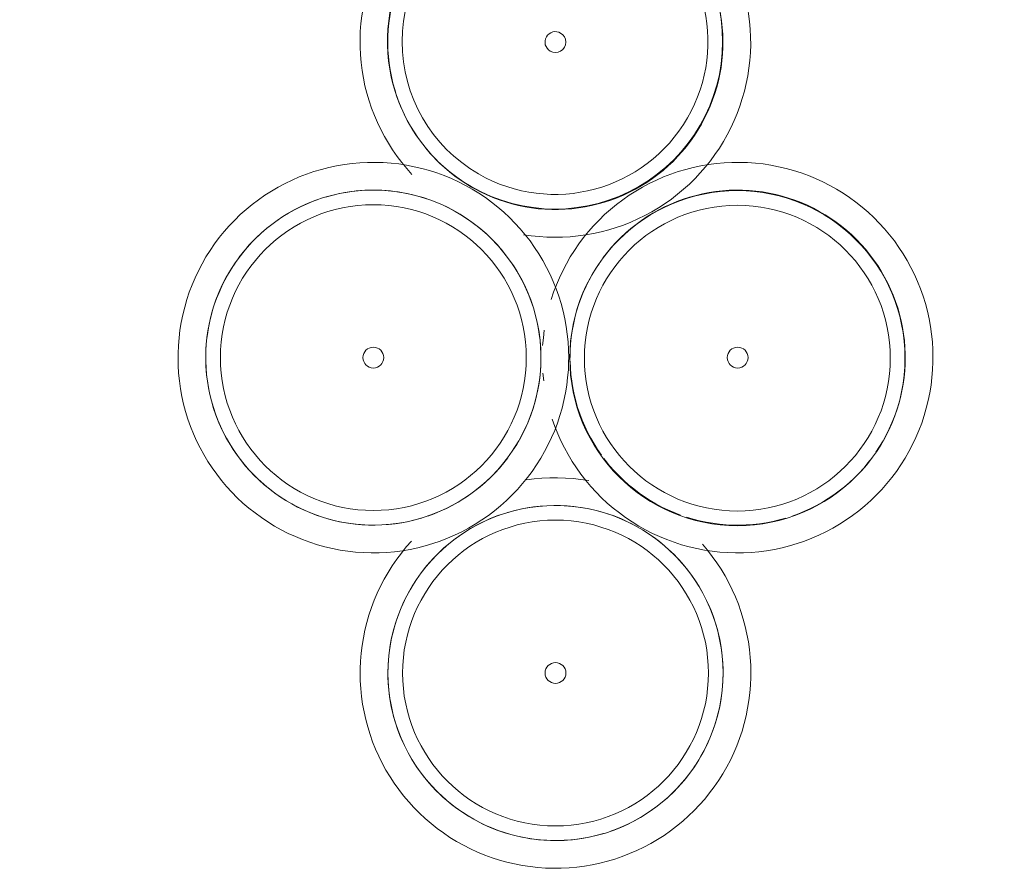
# Model space of a CAD drawing. Extents: x 2820 to 91013, y 1478 to 38178.
# Tile 118 of 182: x 36523 to 36665, y 34235 to 34357. Entities that reach past the tile are written whole.
import ezdxf

# ---------------------------------------------------------------- set-up
doc = ezdxf.new("R2010")
doc.units = 0
doc.header["$LTSCALE"] = 50
doc.layers.get('0').update_dxf_attribs({"linetype": 'CONTINUOUS'})
doc.layers.add('Onderlegger 2e verdieping$0$A-GENM', color=8, linetype='CONTINUOUS', lineweight=18)
pattern_1 = [(165, (48077.6, -14474), (-183.013, -683.013), []), (165, (47992.6, -14326.8), (-183.013, -683.013), []), (165, (47987.6, -14318.14), (-183.013, -683.013), []), (165, (47982.6, -14309.5), (-183.013, -683.013), []), (165, (47977.6, -14300.8), (-183.013, -683.013), []), (165, (47972.6, -14292.16), (-183.013, -683.013), []), (165, (47967.6, -14283.5), (-183.013, -683.013), []), (165, (47962.6, -14274.84), (-183.013, -683.013), [])]

# ---------------------------------------------------------------- blocks, each defined once
blk = doc.blocks.new('Onderlegger 2e verdieping$0$22_KA_stijgerbuizenwand sectie - Type-7988461-Plotview 2e Verdieping - schaal 1 op 100')
at = {"layer": 'Onderlegger 2e verdieping$0$A-GENM'}
blk.add_line((-1.81, 43.22), (-1.7, 42.1), dxfattribs=at)
at = {"layer": 'Onderlegger 2e verdieping$0$A-GENM', "flags": 128}
for points in [[(1.9, 45.47), (1.88, 46.59), (1.81, 47.72), (1.7, 48.84), (1.54, 49.95), (1.34, 51.06), (1.09, 52.16), (0.8, 53.25), (0.47, 54.32), (0.1, 55.38), (-0.32, 56.43), (-0.78, 57.46), (-1.28, 58.47), (-1.82, 59.45), (-2.4, 60.42), (-3.02, 61.36), (-3.67, 62.28), (-4.36, 63.17), (-5.09, 64.03), (-5.85, 64.86), (-6.64, 65.66), (-7.46, 66.43), (-8.31, 67.16), (-9.2, 67.86), (-10.11, 68.53), (-11.04, 69.15), (-12, 69.74), (-12.98, 70.29), (-13.99, 70.8), (-15.01, 71.27), (-16.05, 71.7), (-17.11, 72.09), (-18.18, 72.43), (-19.26, 72.74), (-20.36, 72.99), (-21.47, 73.21), (-22.58, 73.38), (-23.7, 73.5), (-24.82, 73.58), (-25.95, 73.61), (-27.07, 73.6), (-28.2, 73.55), (-29.32, 73.45), (-30.43, 73.3), (-31.54, 73.11), (-32.65, 72.88), (-33.74, 72.6), (-34.82, 72.28), (-35.88, 71.92), (-36.93, 71.51), (-37.96, 71.06), (-38.98, 70.57), (-39.97, 70.05), (-40.94, 69.48), (-41.89, 68.87), (-42.82, 68.23), (-43.71, 67.54), (-44.58, 66.83), (-45.42, 66.08), (-46.23, 65.3), (-47.01, 64.48), (-47.75, 63.64), (-48.46, 62.76), (-49.13, 61.86), (-49.77, 60.93), (-50.37, 59.98), (-50.93, 59), (-51.45, 58), (-51.94, 56.99), (-52.38, 55.95), (-52.77, 54.9), (-53.13, 53.83), (-53.44, 52.75), (-53.71, 51.65), (-53.94, 50.55), (-54.12, 49.44), (-54.25, 48.32), (-54.35, 47.2), (-54.39, 46.07), (-54.4, 45.47)], [(54.4, 45.47), (54.38, 46.59), (54.31, 47.72), (54.2, 48.84), (54.04, 49.95), (53.84, 51.06), (53.59, 52.16), (53.3, 53.25), (52.97, 54.32), (52.6, 55.38), (52.18, 56.43), (51.72, 57.46), (51.22, 58.47), (50.68, 59.45), (50.1, 60.42), (49.48, 61.36), (48.83, 62.28), (48.14, 63.17), (47.41, 64.03), (46.65, 64.86), (45.86, 65.66), (45.04, 66.43), (44.19, 67.16), (43.3, 67.86), (42.39, 68.53), (41.46, 69.15), (40.5, 69.74), (39.52, 70.29), (38.51, 70.8), (37.49, 71.27), (36.45, 71.7), (35.39, 72.09), (34.32, 72.43), (33.24, 72.74), (32.14, 72.99), (31.03, 73.21), (29.92, 73.38), (28.8, 73.5), (27.68, 73.58), (26.55, 73.61), (25.43, 73.6), (24.3, 73.55), (23.18, 73.45), (22.07, 73.3), (20.96, 73.11), (19.85, 72.88), (18.76, 72.6), (17.68, 72.28), (16.62, 71.92), (15.57, 71.51), (14.54, 71.06), (13.52, 70.57), (12.53, 70.05), (11.56, 69.48), (10.61, 68.87), (9.68, 68.23), (8.79, 67.54), (7.92, 66.83), (7.08, 66.08), (6.27, 65.3), (5.49, 64.48), (4.75, 63.64), (4.04, 62.76), (3.37, 61.86), (2.73, 60.93), (2.13, 59.98), (1.57, 59), (1.05, 58), (0.56, 56.99), (0.12, 55.95), (-0.27, 54.9), (-0.63, 53.83)], [(-33.17, 68.6), (-32.24, 68.86), (-31.3, 69.08), (-30.35, 69.26), (-29.4, 69.41), (-28.44, 69.52), (-27.48, 69.59), (-26.51, 69.61), (-25.54, 69.61), (-24.58, 69.56), (-23.62, 69.47), (-22.66, 69.35), (-21.71, 69.19), (-20.76, 68.98), (-19.83, 68.75), (-18.9, 68.47), (-17.99, 68.16), (-17.09, 67.81), (-16.2, 67.43), (-15.33, 67.01), (-14.48, 66.55), (-13.64, 66.06), (-12.83, 65.54), (-12.04, 64.99), (-11.27, 64.41), (-10.52, 63.79), (-9.8, 63.15), (-9.11, 62.48), (-8.44, 61.78), (-7.8, 61.05), (-7.2, 60.3), (-6.62, 59.53), (-6.07, 58.73), (-5.56, 57.92), (-5.07, 57.08), (-4.63, 56.22), (-4.21, 55.35), (-3.84, 54.46), (-3.5, 53.56), (-3.19, 52.64), (-2.92, 51.71), (-2.69, 50.77), (-2.5, 49.83), (-2.34, 48.87), (-2.22, 47.92), (-2.15, 46.95), (-2.11, 45.99)], [(6.88, 59.89), (7.47, 60.65), (8.09, 61.39), (8.75, 62.1), (9.42, 62.79), (10.13, 63.45), (10.86, 64.08), (11.62, 64.68), (12.4, 65.25), (13.2, 65.79), (14.02, 66.29), (14.87, 66.77), (15.73, 67.2), (16.61, 67.61), (17.5, 67.98), (18.41, 68.31), (19.33, 68.6), (20.26, 68.86), (21.2, 69.08), (22.15, 69.26), (23.1, 69.41), (24.06, 69.52), (25.02, 69.59), (25.99, 69.61), (26.96, 69.61), (27.92, 69.56), (28.88, 69.47), (29.84, 69.35), (30.79, 69.19), (31.74, 68.98), (32.67, 68.75), (33.6, 68.47), (34.51, 68.16), (35.41, 67.81), (36.3, 67.43), (37.17, 67.01), (38.02, 66.55), (38.86, 66.06), (39.67, 65.54), (40.46, 64.99), (41.23, 64.41), (41.98, 63.79), (42.7, 63.15), (43.39, 62.48), (44.06, 61.78), (44.7, 61.05), (45.3, 60.3), (45.88, 59.53), (46.43, 58.73), (46.94, 57.92), (47.43, 57.08), (47.87, 56.22), (48.29, 55.35), (48.66, 54.46), (49, 53.56), (49.31, 52.64), (49.58, 51.71), (49.81, 50.77), (50, 49.83), (50.16, 48.87), (50.28, 47.92), (50.35, 46.95), (50.39, 45.99), (50.4, 45.47)], [(-45.62, 59.89), (-45.03, 60.65), (-44.41, 61.39), (-43.75, 62.1), (-43.08, 62.79), (-42.37, 63.45), (-41.64, 64.08), (-40.88, 64.68), (-40.1, 65.25), (-39.3, 65.79), (-38.48, 66.29), (-37.63, 66.77), (-36.77, 67.2), (-35.89, 67.61), (-35, 67.98), (-34.09, 68.31)], [(-50.4, 45.47), (-50.38, 46.43), (-50.32, 47.4), (-50.23, 48.36), (-50.09, 49.31), (-49.92, 50.26), (-49.71, 51.21), (-49.46, 52.14), (-49.17, 53.06), (-48.85, 53.97), (-48.49, 54.87), (-48.1, 55.75), (-47.67, 56.62), (-47.21, 57.47), (-46.71, 58.29), (-46.18, 59.1)], [(2.1, 45.47), (2.12, 46.43), (2.18, 47.4), (2.27, 48.36), (2.41, 49.31), (2.58, 50.26), (2.79, 51.21), (3.04, 52.14), (3.33, 53.06), (3.65, 53.97), (4.01, 54.87), (4.4, 55.75), (4.83, 56.62), (5.29, 57.47), (5.79, 58.29), (6.32, 59.1)], [(-1.62, 49.44), (-1.75, 48.32), (-1.85, 47.2)], [(-54.4, 45.47), (-54.38, 44.34), (-54.31, 43.22), (-54.2, 42.1), (-54.04, 40.98), (-53.84, 39.87), (-53.59, 38.78), (-53.3, 37.69), (-52.97, 36.61), (-52.6, 35.55), (-52.18, 34.5), (-51.72, 33.48), (-51.22, 32.47), (-50.68, 31.48), (-50.1, 30.51), (-49.48, 29.57), (-48.83, 28.66), (-48.14, 27.77), (-47.41, 26.9), (-46.65, 26.07), (-45.86, 25.27), (-45.04, 24.5), (-44.19, 23.77), (-43.3, 23.07), (-42.39, 22.41), (-41.46, 21.78), (-40.5, 21.19), (-39.52, 20.64), (-38.51, 20.13), (-37.49, 19.66), (-36.45, 19.23), (-35.39, 18.84), (-34.32, 18.5), (-33.24, 18.2), (-32.14, 17.94), (-31.03, 17.73), (-29.92, 17.56), (-28.8, 17.43), (-27.68, 17.35), (-26.55, 17.32), (-25.43, 17.33), (-24.3, 17.38), (-23.18, 17.48), (-22.07, 17.63), (-20.96, 17.82), (-19.85, 18.05), (-18.76, 18.33), (-17.68, 18.65), (-16.62, 19.02), (-15.57, 19.42), (-14.54, 19.87), (-13.52, 20.36), (-12.53, 20.89), (-11.56, 21.46), (-10.61, 22.06), (-9.68, 22.71), (-8.79, 23.39), (-7.92, 24.1), (-7.08, 24.85), (-6.27, 25.64), (-5.49, 26.45), (-4.75, 27.3), (-4.04, 28.17), (-3.37, 29.07), (-2.73, 30), (-2.13, 30.95), (-1.57, 31.93), (-1.05, 32.93), (-0.56, 33.95), (-0.12, 34.98), (0.27, 36.04), (0.63, 37.1), (0.94, 38.19), (1.21, 39.28), (1.44, 40.38), (1.62, 41.49), (1.75, 42.61), (1.85, 43.73), (1.89, 44.86), (1.9, 45.47)], [(-2.1, 45.47), (-2.12, 44.5), (-2.18, 43.54), (-2.27, 42.58), (-2.41, 41.62), (-2.58, 40.67), (-2.79, 39.73), (-3.04, 38.79), (-3.33, 37.87), (-3.65, 36.96), (-4.01, 36.06), (-4.4, 35.18), (-4.83, 34.31), (-5.29, 33.47), (-5.79, 32.64), (-6.32, 31.83)], [(-0.47, 36.61), (-0.1, 35.55), (0.32, 34.5), (0.78, 33.48), (1.28, 32.47), (1.82, 31.48), (2.4, 30.51), (3.02, 29.57), (3.67, 28.66), (4.36, 27.77), (5.09, 26.9), (5.85, 26.07), (6.64, 25.27), (7.46, 24.5), (8.31, 23.77), (9.2, 23.07), (10.11, 22.41), (11.04, 21.78), (12, 21.19), (12.98, 20.64), (13.99, 20.13), (15.01, 19.66), (16.05, 19.23), (17.11, 18.84), (18.18, 18.5), (19.26, 18.2), (20.36, 17.94), (21.47, 17.73), (22.58, 17.56), (23.7, 17.43), (24.82, 17.35), (25.95, 17.32), (27.07, 17.33), (28.2, 17.38), (29.32, 17.48), (30.43, 17.63), (31.54, 17.82), (32.65, 18.05), (33.74, 18.33), (34.82, 18.65), (35.88, 19.02), (36.93, 19.42), (37.96, 19.87), (38.98, 20.36), (39.97, 20.89), (40.94, 21.46), (41.89, 22.06), (42.82, 22.71), (43.71, 23.39), (44.58, 24.1), (45.42, 24.85), (46.23, 25.64), (47.01, 26.45), (47.75, 27.3), (48.46, 28.17), (49.13, 29.07), (49.77, 30), (50.37, 30.95), (50.93, 31.93), (51.45, 32.93), (51.94, 33.95), (52.38, 34.98), (52.77, 36.04), (53.13, 37.1), (53.44, 38.19), (53.71, 39.28), (53.94, 40.38), (54.12, 41.49), (54.25, 42.61), (54.35, 43.73), (54.39, 44.86), (54.4, 45.47)], [(50.4, 45.47), (50.38, 44.5), (50.32, 43.54), (50.23, 42.58), (50.09, 41.62), (49.92, 40.67), (49.71, 39.73), (49.46, 38.79), (49.17, 37.87), (48.85, 36.96), (48.49, 36.06), (48.1, 35.18), (47.67, 34.31), (47.21, 33.47), (46.71, 32.64), (46.18, 31.83)], [(-19.33, 22.33), (-20.26, 22.07), (-21.2, 21.85), (-22.15, 21.67), (-23.1, 21.52), (-24.06, 21.42), (-25.02, 21.35), (-25.99, 21.32), (-26.96, 21.33), (-27.92, 21.37), (-28.88, 21.46), (-29.84, 21.58), (-30.79, 21.75), (-31.74, 21.95), (-32.67, 22.19), (-33.6, 22.46), (-34.51, 22.77), (-35.41, 23.12), (-36.3, 23.51), (-37.17, 23.93), (-38.02, 24.38), (-38.86, 24.87), (-39.67, 25.39), (-40.46, 25.94), (-41.23, 26.53), (-41.98, 27.14), (-42.7, 27.78), (-43.39, 28.45), (-44.06, 29.15), (-44.7, 29.88), (-45.3, 30.63), (-45.88, 31.4), (-46.43, 32.2), (-46.94, 33.02), (-47.43, 33.85), (-47.87, 34.71), (-48.29, 35.58), (-48.66, 36.47), (-49, 37.38), (-49.31, 38.29), (-49.58, 39.22), (-49.81, 40.16), (-50, 41.1), (-50.16, 42.06), (-50.28, 43.02), (-50.35, 43.98), (-50.39, 44.94)], [(6.62, 31.4), (6.07, 32.2), (5.56, 33.02), (5.07, 33.85), (4.63, 34.71), (4.21, 35.58), (3.84, 36.47), (3.5, 37.38), (3.19, 38.29), (2.92, 39.22), (2.69, 40.16), (2.5, 41.1), (2.34, 42.06), (2.22, 43.02), (2.15, 43.98), (2.11, 44.94)], [(-6.88, 31.04), (-7.47, 30.28), (-8.09, 29.54), (-8.75, 28.83), (-9.42, 28.14), (-10.13, 27.48), (-10.86, 26.85), (-11.62, 26.25), (-12.4, 25.68), (-13.2, 25.14), (-14.02, 24.64), (-14.87, 24.17), (-15.73, 23.73), (-16.61, 23.33), (-17.5, 22.96), (-18.41, 22.63)], [(17.99, 22.77), (17.09, 23.12), (16.2, 23.51), (15.33, 23.93), (14.48, 24.38), (13.64, 24.87), (12.83, 25.39), (12.04, 25.94), (11.27, 26.53), (10.52, 27.14), (9.8, 27.78), (9.11, 28.45), (8.44, 29.15), (7.8, 29.88), (7.2, 30.63), (6.98, 30.91)], [(45.62, 31.04), (45.03, 30.28), (44.41, 29.54), (43.75, 28.83), (43.08, 28.14), (42.37, 27.48), (41.64, 26.85), (40.88, 26.25), (40.1, 25.68), (39.3, 25.14), (38.48, 24.64), (37.63, 24.17), (36.77, 23.73), (35.89, 23.33), (35, 22.96), (34.09, 22.63)], [(4.78, 27.74), (3.67, 27.91), (2.55, 28.03), (1.43, 28.11), (0.3, 28.15), (-0.82, 28.14), (-1.95, 28.08), (-3.07, 27.98), (-4.18, 27.84)], [(-6.92, 23.14), (-5.99, 23.39), (-5.05, 23.62), (-4.1, 23.8), (-3.15, 23.94), (-2.19, 24.05), (-1.23, 24.12), (-0.26, 24.15), (0.71, 24.14), (1.67, 24.09), (2.63, 24.01), (3.59, 23.88), (4.54, 23.72), (5.49, 23.52), (6.42, 23.28), (7.35, 23), (8.26, 22.69), (9.16, 22.34), (10.05, 21.96), (10.92, 21.54), (11.77, 21.09), (12.61, 20.6), (13.42, 20.08), (14.21, 19.53), (14.98, 18.94), (15.73, 18.33), (16.45, 17.68), (17.14, 17.01), (17.81, 16.31), (18.45, 15.59), (19.05, 14.84), (19.63, 14.06), (20.18, 13.27), (20.69, 12.45), (21.18, 11.61), (21.62, 10.76), (22.04, 9.88), (22.41, 8.99), (22.75, 8.09), (23.06, 7.17), (23.33, 6.25), (23.56, 5.31), (23.75, 4.36), (23.91, 3.41), (24.03, 2.45), (24.1, 1.49), (24.14, 0.52)], [(-19.37, 14.42), (-18.78, 15.19), (-18.16, 15.92), (-17.5, 16.64), (-16.83, 17.32), (-16.12, 17.98), (-15.39, 18.61), (-14.63, 19.21), (-13.85, 19.78), (-13.05, 20.32), (-12.23, 20.83), (-11.38, 21.3), (-10.52, 21.74), (-9.64, 22.14), (-8.75, 22.51), (-7.84, 22.84)], [(33.17, 22.33), (32.24, 22.07), (31.3, 21.85), (30.35, 21.67), (29.4, 21.52), (28.44, 21.42), (27.48, 21.35), (26.51, 21.32), (25.54, 21.33), (24.58, 21.37), (23.62, 21.46), (22.66, 21.58), (21.71, 21.75), (20.76, 21.95), (19.83, 22.19), (18.9, 22.46)], [(-20.76, 19.01), (-21.5, 18.17), (-22.21, 17.29), (-22.88, 16.39), (-23.52, 15.46), (-24.12, 14.51), (-24.68, 13.54), (-25.2, 12.54), (-25.69, 11.52), (-26.13, 10.48), (-26.52, 9.43), (-26.88, 8.36), (-27.19, 7.28), (-27.46, 6.19), (-27.69, 5.08), (-27.87, 3.97), (-28, 2.85), (-28.1, 1.73), (-28.14, 0.61), (-28.15, 0)], [(28.15, 0), (28.13, 1.13), (28.06, 2.25), (27.95, 3.37), (27.79, 4.48), (27.59, 5.59), (27.34, 6.69), (27.05, 7.78), (26.72, 8.86), (26.35, 9.92), (25.93, 10.96), (25.47, 11.99), (24.97, 13), (24.43, 13.99), (23.85, 14.95), (23.23, 15.89), (22.58, 16.81), (21.89, 17.7), (21.16, 18.56)], [(-24.15, 0), (-24.13, 0.97), (-24.07, 1.93), (-23.98, 2.89), (-23.84, 3.85), (-23.67, 4.8), (-23.46, 5.74), (-23.21, 6.67), (-22.92, 7.6), (-22.6, 8.51), (-22.24, 9.4), (-21.85, 10.29), (-21.42, 11.15), (-20.96, 12), (-20.46, 12.83), (-19.93, 13.64)], [(-28.15, 0), (-28.13, -1.13), (-28.06, -2.25), (-27.95, -3.37), (-27.79, -4.48), (-27.59, -5.59), (-27.34, -6.69), (-27.05, -7.78), (-26.72, -8.86), (-26.35, -9.92), (-25.93, -10.96), (-25.47, -11.99), (-24.97, -13), (-24.43, -13.99), (-23.85, -14.95), (-23.23, -15.89), (-22.58, -16.81), (-21.89, -17.7), (-21.16, -18.56), (-20.4, -19.39), (-19.61, -20.19), (-18.79, -20.96), (-17.94, -21.7), (-17.05, -22.4), (-16.14, -23.06), (-15.21, -23.69), (-14.25, -24.28), (-13.27, -24.83), (-12.26, -25.34), (-11.24, -25.81), (-10.2, -26.24), (-9.14, -26.62), (-8.07, -26.97), (-6.99, -27.27), (-5.89, -27.53), (-4.78, -27.74), (-3.67, -27.91), (-2.55, -28.03), (-1.43, -28.11), (-0.3, -28.15), (0.82, -28.14), (1.95, -28.08), (3.07, -27.98), (4.18, -27.84), (5.29, -27.65), (6.4, -27.41), (7.49, -27.14), (8.57, -26.82), (9.63, -26.45), (10.68, -26.04), (11.71, -25.6), (12.73, -25.11), (13.72, -24.58), (14.69, -24.01), (15.64, -23.4), (16.57, -22.76), (17.46, -22.08), (18.33, -21.36), (19.17, -20.61), (19.98, -19.83), (20.76, -19.01), (21.5, -18.17), (22.21, -17.29), (22.88, -16.39), (23.52, -15.46), (24.12, -14.51), (24.68, -13.54), (25.2, -12.54), (25.69, -11.52), (26.13, -10.48), (26.52, -9.43), (26.88, -8.36), (27.19, -7.28), (27.46, -6.19), (27.69, -5.08), (27.87, -3.97), (28, -2.85), (28.1, -1.73), (28.14, -0.61), (28.15, 0)], [(24.15, 0), (24.13, -0.97), (24.07, -1.93), (23.98, -2.89), (23.84, -3.85), (23.67, -4.8), (23.46, -5.74), (23.21, -6.67), (22.92, -7.6), (22.6, -8.51), (22.24, -9.4), (21.85, -10.29), (21.42, -11.15), (20.96, -12), (20.46, -12.83), (19.93, -13.64)], [(6.98, -23.12), (6.92, -23.14), (5.99, -23.39), (5.05, -23.62), (4.1, -23.8), (3.15, -23.94), (2.19, -24.05), (1.23, -24.12), (0.26, -24.15), (-0.71, -24.14), (-1.67, -24.09), (-2.63, -24.01), (-3.59, -23.88), (-4.54, -23.72), (-5.49, -23.52), (-6.42, -23.28), (-7.35, -23), (-8.26, -22.69), (-9.16, -22.34), (-10.05, -21.96), (-10.92, -21.54), (-11.77, -21.09), (-12.61, -20.6), (-13.42, -20.08), (-14.21, -19.53), (-14.98, -18.94), (-15.73, -18.33), (-16.45, -17.68), (-17.14, -17.01), (-17.81, -16.31), (-18.45, -15.59), (-19.05, -14.84), (-19.63, -14.06), (-20.18, -13.27), (-20.69, -12.45), (-21.18, -11.61), (-21.62, -10.76), (-22.04, -9.88), (-22.41, -8.99), (-22.75, -8.09), (-23.06, -7.17), (-23.33, -6.25), (-23.56, -5.31), (-23.75, -4.36), (-23.91, -3.41), (-24.03, -2.45), (-24.1, -1.49), (-24.14, -0.52)], [(19.37, -14.42), (18.78, -15.19), (18.16, -15.92), (17.5, -16.64), (16.83, -17.32), (16.12, -17.98), (15.39, -18.61), (14.63, -19.21), (13.85, -19.78), (13.05, -20.32), (12.23, -20.83), (11.38, -21.3), (10.52, -21.74), (9.64, -22.14), (8.75, -22.51), (7.84, -22.84)]]:
    blk.add_lwpolyline(points, dxfattribs=at)
at = {"layer": 'Onderlegger 2e verdieping$0$A-GENM'}
for centre, radius, start, end in [((-26.25, 45.47), 24.15, 360, 180), ((26.21, 45.39), 24.15, 360, 180), ((-26.25, 45.47), 22.04, 0, 180), ((26.21, 45.39), 22.04, 0, 180), ((-26.25, 45.47), 1.5, 360, 180), ((26.25, 45.47), 1.5, 360, 180), ((-26.25, 45.47), 24.15, 180, 360), ((-26.25, 45.47), 22.04, 180, 0), ((-26.25, 45.47), 1.5, 180, 360), ((26.25, 45.47), 1.5, 180, 360), ((26.21, 45.39), 24.15, 180, 360), ((26.21, 45.39), 22.04, 180, 0), ((0, 0), 24.15, 360, 180), ((0, 0), 22.04, 0, 180), ((0, 0), 1.5, 360, 180), ((0, 0), 24.15, 180, 360), ((0, 0), 22.04, 180, 0), ((0, 0), 1.5, 180, 360)]:
    blk.add_arc(centre, radius, start, end, dxfattribs=at)
blk = doc.blocks.new('Onderlegger 2e verdieping$0$22_KA_stijgerbuizenwand sectie - Type-V144-Plotview 2e Verdieping - schaal 1 op 100')
at = {"layer": 'Onderlegger 2e verdieping$0$A-GENM'}
h = blk.add_hatch(dxfattribs=at)
h.set_pattern_fill('FP_273', color=256, style=0, pattern_type=2)
h.set_pattern_definition(pattern_1)
h.paths.add_polyline_path([(-6.71, 59.66), (-18.79, 68.43), (-33.71, 68.43), (-45.79, 59.66), (-50.4, 45.47), (-45.79, 31.27), (-33.71, 22.5), (-17.78, 23.23), (-6.71, 31.27), (-2.1, 45.47)], flags=0)
h.paths.add_polyline_path([(-8.42, 58.42), (-4.21, 45.47), (-8.42, 32.51), (-19.44, 24.51), (-33.06, 24.51), (-44.08, 32.51), (-48.29, 45.47), (-44.08, 58.42), (-33.06, 66.42), (-19.44, 66.42)], flags=0)
h = blk.add_hatch(dxfattribs=at)
h.set_pattern_fill('FP_273', color=256, style=0, pattern_type=2)
h.set_pattern_definition(pattern_1)
h.paths.add_polyline_path([(45.74, 59.59), (33.67, 68.36), (18.74, 68.36), (6.67, 59.59), (2.06, 45.39), (6.67, 31.2), (18.74, 22.42), (33.67, 22.42), (45.74, 31.2), (50.36, 45.39)], flags=0)
h.paths.add_polyline_path([(44.03, 58.34), (48.24, 45.39), (44.03, 32.44), (33.02, 24.43), (19.4, 24.43), (8.38, 32.44), (4.17, 45.39), (8.38, 58.34), (19.4, 66.35), (33.02, 66.35), (39.83, 61.4)], flags=0)
h = blk.add_hatch(dxfattribs=at)
h.set_pattern_fill('FP_273', color=256, style=0, pattern_type=2)
h.set_pattern_definition(pattern_1)
h.paths.add_polyline_path([(19.54, 14.2), (7.46, 22.97), (-7.46, 22.97), (-19.54, 14.2), (-24.15, 0), (-19.54, -14.2), (-7.46, -22.97), (8.47, -22.24), (19.54, -14.2), (24.15, 0)], flags=0)
h.paths.add_polyline_path([(17.83, 12.95), (22.04, 0), (17.83, -12.95), (6.81, -20.96), (-6.81, -20.96), (-17.83, -12.95), (-22.04, 0), (-17.83, 12.95), (-6.81, 20.96), (6.81, 20.96)], flags=0)
blk.add_line((-1.62, 49.44), (-1.75, 48.32), dxfattribs=at)
at = {"layer": 'Onderlegger 2e verdieping$0$A-GENM', "flags": 128}
for points in [[(1.9, 45.47), (1.88, 46.59), (1.81, 47.72), (1.7, 48.84), (1.54, 49.95), (1.34, 51.06), (1.09, 52.16), (0.8, 53.25), (0.47, 54.32), (0.1, 55.38), (-0.32, 56.43), (-0.78, 57.46), (-1.28, 58.47), (-1.82, 59.45), (-2.4, 60.42), (-3.02, 61.36), (-3.67, 62.28), (-4.36, 63.17), (-5.09, 64.03), (-5.85, 64.86), (-6.64, 65.66), (-7.46, 66.43), (-8.31, 67.16), (-9.2, 67.86), (-10.11, 68.53), (-11.04, 69.15), (-12, 69.74), (-12.98, 70.29), (-13.99, 70.8), (-15.01, 71.27), (-16.05, 71.7), (-17.11, 72.09), (-18.18, 72.43), (-19.26, 72.74), (-20.36, 72.99), (-21.47, 73.21), (-22.58, 73.38), (-23.7, 73.5), (-24.82, 73.58), (-25.95, 73.61), (-27.07, 73.6), (-28.2, 73.55), (-29.32, 73.45), (-30.43, 73.3), (-31.54, 73.11), (-32.65, 72.88), (-33.74, 72.6), (-34.82, 72.28), (-35.88, 71.92), (-36.93, 71.51), (-37.96, 71.06), (-38.98, 70.57), (-39.97, 70.05), (-40.94, 69.48), (-41.89, 68.87), (-42.82, 68.23), (-43.71, 67.54), (-44.58, 66.83), (-45.42, 66.08), (-46.23, 65.3), (-47.01, 64.48), (-47.75, 63.64), (-48.46, 62.76), (-49.13, 61.86), (-49.77, 60.93), (-50.37, 59.98), (-50.93, 59), (-51.45, 58), (-51.94, 56.99), (-52.38, 55.95), (-52.77, 54.9), (-53.13, 53.83), (-53.44, 52.75), (-53.71, 51.65), (-53.94, 50.55), (-54.12, 49.44), (-54.25, 48.32), (-54.35, 47.2), (-54.39, 46.07), (-54.4, 45.47)], [(52.6, 55.38), (52.18, 56.43), (51.72, 57.46), (51.22, 58.47), (50.68, 59.45), (50.1, 60.42), (49.48, 61.36), (48.83, 62.28), (48.14, 63.17), (47.41, 64.03), (46.65, 64.86), (45.86, 65.66), (45.04, 66.43), (44.19, 67.16), (43.3, 67.86), (42.39, 68.53), (41.46, 69.15), (40.5, 69.74), (39.52, 70.29), (38.51, 70.8), (37.49, 71.27), (36.45, 71.7), (35.39, 72.09), (34.32, 72.43), (33.24, 72.74), (32.14, 72.99), (31.03, 73.21), (29.92, 73.38), (28.8, 73.5), (27.68, 73.58), (26.55, 73.61), (25.43, 73.6), (24.3, 73.55), (23.18, 73.45), (22.07, 73.3), (20.96, 73.11), (19.85, 72.88), (18.76, 72.6), (17.68, 72.28), (16.62, 71.92), (15.57, 71.51), (14.54, 71.06), (13.52, 70.57), (12.53, 70.05), (11.56, 69.48), (10.61, 68.87), (9.68, 68.23), (8.79, 67.54), (7.92, 66.83), (7.08, 66.08), (6.27, 65.3), (5.49, 64.48), (4.75, 63.64), (4.04, 62.76), (3.37, 61.86), (2.73, 60.93), (2.13, 59.98), (1.57, 59), (1.05, 58), (0.56, 56.99), (0.12, 55.95), (-0.27, 54.9), (-0.63, 53.83)], [(-33.17, 68.6), (-32.24, 68.86), (-31.3, 69.08), (-30.35, 69.26), (-29.4, 69.41), (-28.44, 69.52), (-27.48, 69.59), (-26.51, 69.61), (-25.54, 69.61), (-24.58, 69.56), (-23.62, 69.47), (-22.66, 69.35), (-21.71, 69.19), (-20.76, 68.98), (-19.83, 68.75), (-18.9, 68.47), (-17.99, 68.16), (-17.09, 67.81), (-16.2, 67.43), (-15.33, 67.01), (-14.48, 66.55), (-13.64, 66.06), (-12.83, 65.54), (-12.04, 64.99), (-11.27, 64.41), (-10.52, 63.79), (-9.8, 63.15), (-9.11, 62.48), (-8.44, 61.78), (-7.8, 61.05), (-7.2, 60.3), (-6.62, 59.53), (-6.07, 58.73), (-5.56, 57.92), (-5.07, 57.08), (-4.63, 56.22), (-4.21, 55.35), (-3.84, 54.46), (-3.5, 53.56), (-3.19, 52.64), (-2.92, 51.71), (-2.69, 50.77), (-2.5, 49.83), (-2.34, 48.87), (-2.22, 47.92), (-2.15, 46.95), (-2.11, 45.99)], [(6.88, 59.89), (7.47, 60.65), (8.09, 61.39), (8.75, 62.1), (9.42, 62.79), (10.13, 63.45), (10.86, 64.08), (11.62, 64.68), (12.4, 65.25), (13.2, 65.79), (14.02, 66.29), (14.87, 66.77), (15.73, 67.2), (16.61, 67.61), (17.5, 67.98), (18.41, 68.31), (19.33, 68.6), (20.26, 68.86), (21.2, 69.08), (22.15, 69.26), (23.1, 69.41), (24.06, 69.52), (25.02, 69.59), (25.99, 69.61), (26.96, 69.61), (27.92, 69.56), (28.88, 69.47), (29.84, 69.35), (30.79, 69.19), (31.74, 68.98), (32.67, 68.75), (33.6, 68.47), (34.51, 68.16), (35.41, 67.81), (36.3, 67.43), (37.17, 67.01), (38.02, 66.55), (38.86, 66.06), (39.67, 65.54), (40.46, 64.99), (41.23, 64.41), (41.98, 63.79), (42.7, 63.15), (43.39, 62.48), (44.06, 61.78), (44.7, 61.05), (45.3, 60.3), (45.88, 59.53), (46.43, 58.73), (46.94, 57.92), (47.43, 57.08), (47.87, 56.22), (48.29, 55.35), (48.66, 54.46), (49, 53.56), (49.31, 52.64), (49.58, 51.71), (49.81, 50.77), (50, 49.83), (50.16, 48.87), (50.28, 47.92), (50.35, 46.95), (50.39, 45.99), (50.4, 45.47)], [(-45.62, 59.89), (-45.03, 60.65), (-44.41, 61.39), (-43.75, 62.1), (-43.08, 62.79), (-42.37, 63.45), (-41.64, 64.08), (-40.88, 64.68), (-40.1, 65.25), (-39.3, 65.79), (-38.48, 66.29), (-37.63, 66.77), (-36.77, 67.2), (-35.89, 67.61), (-35, 67.98), (-34.09, 68.31)], [(-50.4, 45.47), (-50.38, 46.43), (-50.32, 47.4), (-50.23, 48.36), (-50.09, 49.31), (-49.92, 50.26), (-49.71, 51.21), (-49.46, 52.14), (-49.17, 53.06), (-48.85, 53.97), (-48.49, 54.87), (-48.1, 55.75), (-47.67, 56.62), (-47.21, 57.47), (-46.71, 58.29), (-46.18, 59.1)], [(2.1, 45.47), (2.12, 46.43), (2.18, 47.4), (2.27, 48.36), (2.41, 49.31), (2.58, 50.26), (2.79, 51.21), (3.04, 52.14), (3.33, 53.06), (3.65, 53.97), (4.01, 54.87), (4.4, 55.75), (4.83, 56.62), (5.29, 57.47), (5.79, 58.29), (6.32, 59.1)], [(-54.4, 45.47), (-54.38, 44.34), (-54.31, 43.22), (-54.2, 42.1), (-54.04, 40.98), (-53.84, 39.87), (-53.59, 38.78), (-53.3, 37.69), (-52.97, 36.61), (-52.6, 35.55), (-52.18, 34.5), (-51.72, 33.48), (-51.22, 32.47), (-50.68, 31.48), (-50.1, 30.51), (-49.48, 29.57), (-48.83, 28.66), (-48.14, 27.77), (-47.41, 26.9), (-46.65, 26.07), (-45.86, 25.27), (-45.04, 24.5), (-44.19, 23.77), (-43.3, 23.07), (-42.39, 22.41), (-41.46, 21.78), (-40.5, 21.19), (-39.52, 20.64), (-38.51, 20.13), (-37.49, 19.66), (-36.45, 19.23), (-35.39, 18.84), (-34.32, 18.5), (-33.24, 18.2), (-32.14, 17.94), (-31.03, 17.73), (-29.92, 17.56), (-28.8, 17.43), (-27.68, 17.35), (-26.55, 17.32), (-25.43, 17.33), (-24.3, 17.38), (-23.18, 17.48), (-22.07, 17.63), (-20.96, 17.82), (-19.85, 18.05), (-18.76, 18.33), (-17.68, 18.65), (-16.62, 19.02), (-15.57, 19.42), (-14.54, 19.87), (-13.52, 20.36), (-12.53, 20.89), (-11.56, 21.46), (-10.61, 22.06), (-9.68, 22.71), (-8.79, 23.39), (-7.92, 24.1), (-7.08, 24.85), (-6.27, 25.64), (-5.49, 26.45), (-4.75, 27.3), (-4.04, 28.17), (-3.37, 29.07), (-2.73, 30), (-2.13, 30.95), (-1.57, 31.93), (-1.05, 32.93), (-0.56, 33.95), (-0.12, 34.98), (0.27, 36.04), (0.63, 37.1), (0.94, 38.19), (1.21, 39.28), (1.44, 40.38), (1.62, 41.49), (1.75, 42.61), (1.85, 43.73), (1.89, 44.86), (1.9, 45.47)], [(-2.1, 45.47), (-2.12, 44.5), (-2.18, 43.54), (-2.27, 42.58), (-2.41, 41.62), (-2.58, 40.67), (-2.79, 39.73), (-3.04, 38.79), (-3.33, 37.87), (-3.65, 36.96), (-4.01, 36.06), (-4.4, 35.18), (-4.83, 34.31), (-5.29, 33.47), (-5.79, 32.64), (-6.32, 31.83)], [(50.4, 45.47), (50.38, 44.5), (50.32, 43.54), (50.23, 42.58), (50.09, 41.62), (49.92, 40.67), (49.71, 39.73), (49.46, 38.79), (49.17, 37.87), (48.85, 36.96), (48.49, 36.06), (48.1, 35.18), (47.67, 34.31), (47.21, 33.47), (46.71, 32.64), (46.18, 31.83)], [(-19.33, 22.33), (-20.26, 22.07), (-21.2, 21.85), (-22.15, 21.67), (-23.1, 21.52), (-24.06, 21.42), (-25.02, 21.35), (-25.99, 21.32), (-26.96, 21.33), (-27.92, 21.37), (-28.88, 21.46), (-29.84, 21.58), (-30.79, 21.75), (-31.74, 21.95), (-32.67, 22.19), (-33.6, 22.46), (-34.51, 22.77), (-35.41, 23.12), (-36.3, 23.51), (-37.17, 23.93), (-38.02, 24.38), (-38.86, 24.87), (-39.67, 25.39), (-40.46, 25.94), (-41.23, 26.53), (-41.98, 27.14), (-42.7, 27.78), (-43.39, 28.45), (-44.06, 29.15), (-44.7, 29.88), (-45.3, 30.63), (-45.88, 31.4), (-46.43, 32.2), (-46.94, 33.02), (-47.43, 33.85), (-47.87, 34.71), (-48.29, 35.58), (-48.66, 36.47), (-49, 37.38), (-49.31, 38.29), (-49.58, 39.22), (-49.81, 40.16), (-50, 41.1), (-50.16, 42.06), (-50.28, 43.02), (-50.35, 43.98), (-50.39, 44.94)], [(6.62, 31.4), (6.07, 32.2), (5.56, 33.02), (5.07, 33.85), (4.63, 34.71), (4.21, 35.58), (3.84, 36.47), (3.5, 37.38), (3.19, 38.29), (2.92, 39.22), (2.69, 40.16), (2.5, 41.1), (2.34, 42.06), (2.22, 43.02), (2.15, 43.98), (2.11, 44.94)], [(-0.47, 36.61), (-0.1, 35.55), (0.32, 34.5), (0.78, 33.48), (1.28, 32.47), (1.82, 31.48), (2.4, 30.51), (3.02, 29.57), (3.67, 28.66), (4.36, 27.77), (5.09, 26.9), (5.85, 26.07), (6.64, 25.27), (7.46, 24.5), (8.31, 23.77), (9.2, 23.07), (10.11, 22.41), (11.04, 21.78), (12, 21.19), (12.98, 20.64), (13.99, 20.13), (15.01, 19.66), (16.05, 19.23), (17.11, 18.84), (18.18, 18.5), (19.26, 18.2), (20.36, 17.94), (21.47, 17.73), (22.58, 17.56), (23.7, 17.43), (24.82, 17.35), (25.95, 17.32), (27.07, 17.33), (28.2, 17.38), (29.32, 17.48), (30.43, 17.63), (31.54, 17.82), (32.65, 18.05), (33.74, 18.33), (34.82, 18.65), (35.88, 19.02), (36.93, 19.42), (37.96, 19.87), (38.98, 20.36), (39.97, 20.89), (40.94, 21.46), (41.89, 22.06), (42.82, 22.71), (43.71, 23.39), (44.58, 24.1), (45.42, 24.85), (46.23, 25.64), (47.01, 26.45), (47.75, 27.3), (48.46, 28.17), (49.13, 29.07), (49.77, 30), (50.37, 30.95), (50.93, 31.93), (51.45, 32.93), (51.94, 33.95), (52.38, 34.98), (52.77, 36.04), (53.13, 37.1)], [(-6.88, 31.04), (-7.47, 30.28), (-8.09, 29.54), (-8.75, 28.83), (-9.42, 28.14), (-10.13, 27.48), (-10.86, 26.85), (-11.62, 26.25), (-12.4, 25.68), (-13.2, 25.14), (-14.02, 24.64), (-14.87, 24.17), (-15.73, 23.73), (-16.61, 23.33), (-17.5, 22.96), (-18.41, 22.63)], [(17.99, 22.77), (17.09, 23.12), (16.2, 23.51), (15.33, 23.93), (14.48, 24.38), (13.64, 24.87), (12.83, 25.39), (12.04, 25.94), (11.27, 26.53), (10.52, 27.14), (9.8, 27.78), (9.11, 28.45), (8.44, 29.15), (7.8, 29.88), (7.2, 30.63)], [(45.62, 31.04), (45.03, 30.28), (44.41, 29.54), (43.75, 28.83), (43.08, 28.14), (42.37, 27.48), (41.64, 26.85), (40.88, 26.25), (40.1, 25.68), (39.3, 25.14), (38.48, 24.64), (37.63, 24.17), (36.77, 23.73), (35.89, 23.33), (35, 22.96), (34.09, 22.63)], [(4.78, 27.74), (3.67, 27.91), (2.55, 28.03), (1.43, 28.11), (0.3, 28.15), (-0.82, 28.14), (-1.95, 28.08), (-3.07, 27.98), (-4.18, 27.84)], [(-6.92, 23.14), (-5.99, 23.39), (-5.05, 23.62), (-4.1, 23.8), (-3.15, 23.94), (-2.19, 24.05), (-1.23, 24.12), (-0.26, 24.15), (0.71, 24.14), (1.67, 24.09), (2.63, 24.01), (3.59, 23.88), (4.54, 23.72), (5.49, 23.52), (6.42, 23.28), (7.35, 23), (8.26, 22.69), (9.16, 22.34), (10.05, 21.96), (10.92, 21.54), (11.77, 21.09), (12.61, 20.6), (13.42, 20.08), (14.21, 19.53), (14.98, 18.94), (15.73, 18.33), (16.45, 17.68), (17.14, 17.01), (17.81, 16.31), (18.45, 15.59), (19.05, 14.84), (19.63, 14.06), (20.18, 13.27), (20.69, 12.45), (21.18, 11.61), (21.62, 10.76), (22.04, 9.88), (22.41, 8.99), (22.75, 8.09), (23.06, 7.17), (23.33, 6.25), (23.56, 5.31), (23.75, 4.36), (23.91, 3.41), (24.03, 2.45), (24.1, 1.49), (24.14, 0.52)], [(-19.37, 14.42), (-18.78, 15.19), (-18.16, 15.92), (-17.5, 16.64), (-16.83, 17.32), (-16.12, 17.98), (-15.39, 18.61), (-14.63, 19.21), (-13.85, 19.78), (-13.05, 20.32), (-12.23, 20.83), (-11.38, 21.3), (-10.52, 21.74), (-9.64, 22.14), (-8.75, 22.51), (-7.84, 22.84)], [(33.17, 22.33), (32.24, 22.07), (31.3, 21.85), (30.35, 21.67), (29.4, 21.52), (28.44, 21.42), (27.48, 21.35), (26.51, 21.32), (25.54, 21.33), (24.58, 21.37), (23.62, 21.46), (22.66, 21.58), (21.71, 21.75), (20.76, 21.95), (19.83, 22.19), (18.9, 22.46)], [(-20.76, 19.01), (-21.5, 18.17), (-22.21, 17.29), (-22.88, 16.39), (-23.52, 15.46), (-24.12, 14.51), (-24.68, 13.54), (-25.2, 12.54), (-25.69, 11.52), (-26.13, 10.48)], [(28.15, 0), (28.13, 1.13), (28.06, 2.25), (27.95, 3.37), (27.79, 4.48), (27.59, 5.59), (27.34, 6.69), (27.05, 7.78), (26.72, 8.86), (26.35, 9.92), (25.93, 10.96), (25.47, 11.99), (24.97, 13), (24.43, 13.99), (23.85, 14.95), (23.23, 15.89), (22.58, 16.81), (21.89, 17.7), (21.16, 18.56)], [(-24.15, 0), (-24.13, 0.97), (-24.07, 1.93), (-23.98, 2.89), (-23.84, 3.85), (-23.67, 4.8), (-23.46, 5.74), (-23.21, 6.67), (-22.92, 7.6), (-22.6, 8.51), (-22.24, 9.4), (-21.85, 10.29), (-21.42, 11.15), (-20.96, 12), (-20.46, 12.83), (-19.93, 13.64)], [(-26.72, -8.86), (-26.35, -9.92), (-25.93, -10.96), (-25.47, -11.99), (-24.97, -13), (-24.43, -13.99), (-23.85, -14.95), (-23.23, -15.89), (-22.58, -16.81), (-21.89, -17.7), (-21.16, -18.56), (-20.4, -19.39), (-19.61, -20.19), (-18.79, -20.96), (-17.94, -21.7), (-17.05, -22.4), (-16.14, -23.06), (-15.21, -23.69), (-14.25, -24.28), (-13.27, -24.83), (-12.26, -25.34), (-11.24, -25.81), (-10.2, -26.24), (-9.14, -26.62), (-8.07, -26.97), (-6.99, -27.27), (-5.89, -27.53), (-4.78, -27.74), (-3.67, -27.91), (-2.55, -28.03), (-1.43, -28.11), (-0.3, -28.15), (0.82, -28.14), (1.95, -28.08), (3.07, -27.98), (4.18, -27.84), (5.29, -27.65), (6.4, -27.41), (7.49, -27.14), (8.57, -26.82), (9.63, -26.45), (10.68, -26.04), (11.71, -25.6), (12.73, -25.11), (13.72, -24.58), (14.69, -24.01), (15.64, -23.4), (16.57, -22.76), (17.46, -22.08), (18.33, -21.36), (19.17, -20.61), (19.98, -19.83), (20.76, -19.01), (21.5, -18.17), (22.21, -17.29), (22.88, -16.39), (23.52, -15.46), (24.12, -14.51), (24.68, -13.54), (25.2, -12.54), (25.69, -11.52), (26.13, -10.48), (26.52, -9.43), (26.88, -8.36), (27.19, -7.28), (27.46, -6.19), (27.69, -5.08), (27.87, -3.97), (28, -2.85), (28.1, -1.73), (28.14, -0.61), (28.15, 0)], [(24.15, 0), (24.13, -0.97), (24.07, -1.93), (23.98, -2.89), (23.84, -3.85), (23.67, -4.8), (23.46, -5.74), (23.21, -6.67), (22.92, -7.6), (22.6, -8.51), (22.24, -9.4), (21.85, -10.29), (21.42, -11.15), (20.96, -12), (20.46, -12.83), (19.93, -13.64)], [(6.92, -23.14), (5.99, -23.39), (5.05, -23.62), (4.1, -23.8), (3.15, -23.94), (2.19, -24.05), (1.23, -24.12), (0.26, -24.15), (-0.71, -24.14), (-1.67, -24.09), (-2.63, -24.01), (-3.59, -23.88), (-4.54, -23.72), (-5.49, -23.52), (-6.42, -23.28), (-7.35, -23), (-8.26, -22.69), (-9.16, -22.34), (-10.05, -21.96), (-10.92, -21.54), (-11.77, -21.09), (-12.61, -20.6), (-13.42, -20.08), (-14.21, -19.53), (-14.98, -18.94), (-15.73, -18.33), (-16.45, -17.68), (-17.14, -17.01), (-17.81, -16.31), (-18.45, -15.59), (-19.05, -14.84), (-19.63, -14.06), (-20.18, -13.27), (-20.69, -12.45), (-21.18, -11.61), (-21.62, -10.76), (-22.04, -9.88), (-22.41, -8.99), (-22.75, -8.09), (-23.06, -7.17), (-23.33, -6.25), (-23.56, -5.31), (-23.75, -4.36), (-23.91, -3.41), (-24.03, -2.45), (-24.1, -1.49), (-24.14, -0.52)], [(19.37, -14.42), (18.78, -15.19), (18.16, -15.92), (17.5, -16.64), (16.83, -17.32), (16.12, -17.98), (15.39, -18.61), (14.63, -19.21), (13.85, -19.78), (13.05, -20.32), (12.23, -20.83), (11.38, -21.3), (10.52, -21.74), (9.64, -22.14), (8.75, -22.51), (7.84, -22.84)]]:
    blk.add_lwpolyline(points, dxfattribs=at)
at = {"layer": 'Onderlegger 2e verdieping$0$A-GENM'}
for centre, radius, start, end in [((-26.25, 45.47), 24.15, 360, 180), ((26.21, 45.39), 24.15, 360, 180), ((-26.25, 45.47), 22.04, 0, 180), ((26.21, 45.39), 22.04, 0, 180), ((-26.25, 45.47), 1.5, 360, 180), ((26.25, 45.47), 1.5, 360, 180), ((-26.25, 45.47), 24.15, 180, 360), ((-26.25, 45.47), 22.04, 180, 0), ((-26.25, 45.47), 1.5, 180, 360), ((26.25, 45.47), 1.5, 180, 360), ((26.21, 45.39), 24.15, 180, 360), ((26.21, 45.39), 22.04, 180, 0), ((0, 0), 24.15, 360, 180), ((0, 0), 22.04, 0, 180), ((0, 0), 1.5, 360, 180), ((0, 0), 24.15, 180, 360), ((0, 0), 22.04, 180, 0), ((0, 0), 1.5, 180, 360)]:
    blk.add_arc(centre, radius, start, end, dxfattribs=at)
blk = doc.blocks.new('Onderlegger 2e verdieping')
at = {"layer": 'Onderlegger 2e verdieping$0$A-GENM', "rotation": 240.0000000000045}
blk.add_blockref('Onderlegger 2e verdieping$0$22_KA_stijgerbuizenwand sectie - Type-V144-Plotview 2e Verdieping - schaal 1 op 100', (36573.68, 34399.41), dxfattribs=at)
at = {"layer": 'Onderlegger 2e verdieping$0$A-GENM'}
blk.add_blockref('Onderlegger 2e verdieping$0$22_KA_stijgerbuizenwand sectie - Type-7988461-Plotview 2e Verdieping - schaal 1 op 100', (36599.95, 34262.98), dxfattribs=at)

msp = doc.modelspace()

# ---------------------------------------------------------------- block references
msp.add_blockref('Onderlegger 2e verdieping', (0, 0))

doc.saveas('drawing.dxf')
